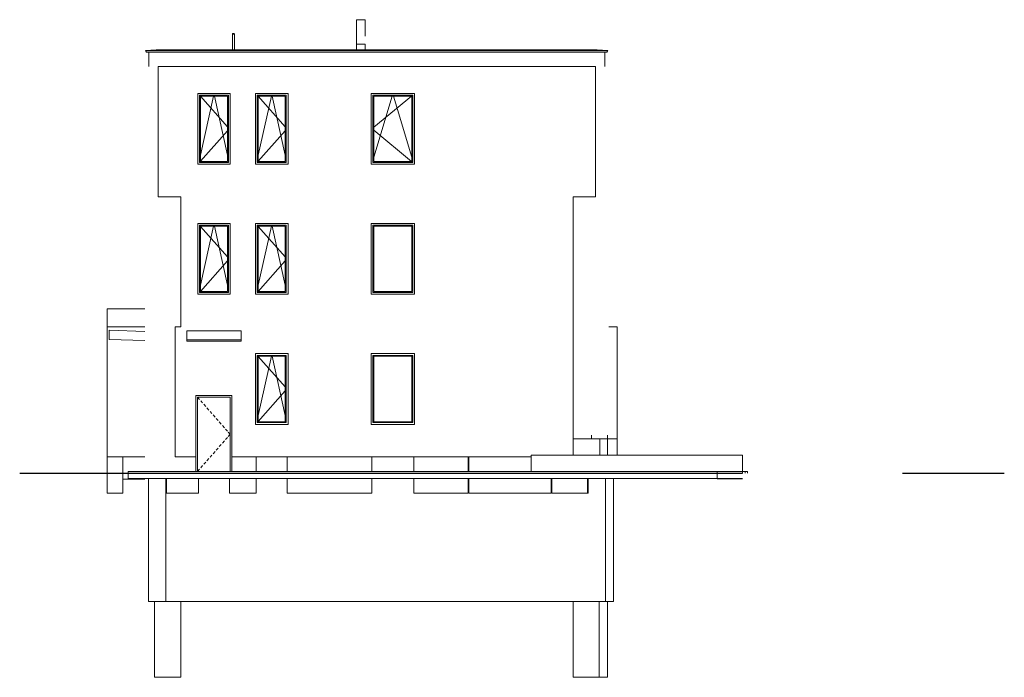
# Model space of a CAD drawing. Header units: millimetres. Extents: x -107302 to -80058, y -6100 to 12100.
import ezdxf

# ---------------------------------------------------------------- set-up
doc = ezdxf.new("R2010")
doc.units = ezdxf.units.MM
doc.header["$MEASUREMENT"] = 0
for name, color, linetype in [('Nowe_Drzwi Archicad', 7, 'Continuous'), ('Nowe_Konstrukcja - Belki', 7, 'Continuous'), ('Nowe_Konstrukcja - Dachy', 7, 'Continuous'), ('Nowe_Konstrukcja - Schody', 7, 'Continuous'), ('Nowe_Konstrukcja - Stropy', 7, 'Continuous'), ('Nowe_Konstrukcja - Słupy', 7, 'Continuous'), ('Nowe_Konstrukcja - Ściany zew', 7, 'Continuous'), ('Nowe_Okna Archicada', 7, 'Continuous'), ('Nowe_Sytuacja - Teren', 7, 'Continuous')]:
    doc.layers.add(name, color=color, linetype=linetype)
for name, color, linetype, lineweight in [('Nowe_Drzwi Archicad_Nr_pióra__3', 7, 'Continuous', 13), ('Nowe_Konstrukcja - Belki_Nr_pióra__41', 7, 'Continuous', 13), ('Nowe_Konstrukcja - Stropy_Nr_pióra__126', 255, 'Continuous', 0), ('Nowe_Konstrukcja - Stropy_Nr_pióra__3', 7, 'Continuous', 13), ('Nowe_Konstrukcja - Słupy_Nr_pióra__41', 7, 'Continuous', 13), ('Nowe_Okna Archicada_Nr_pióra__3', 7, 'Continuous', 13), ('Nowe_Sytuacja - Teren_Nr_pióra__53', 54, 'Continuous', 25)]:
    doc.layers.add(name, color=color, linetype=linetype, lineweight=lineweight)
for name, color, linetype, lineweight, true_color in [('Nowe_Konstrukcja - Dachy_Nr_pióra__92', 7, 'Continuous', 13, 0x6a6a6a), ('Nowe_Konstrukcja - Schody_Nr_pióra__101', 250, 'Continuous', 13, 0x333333), ('Nowe_Konstrukcja - Stropy_Nr_pióra__1', 7, 'Continuous', 13, 0x6879ec), ('Nowe_Konstrukcja - Słupy_Nr_pióra__1', 7, 'Continuous', 13, 0x6879ec), ('Nowe_Konstrukcja - Ściany zew_Nr_pióra__87', 7, 'Continuous', 13, 0x6a6a6a), ('Nowe_Okna Archicada_Nr_pióra__87', 7, 'Continuous', 13, 0x6a6a6a)]:
    doc.layers.add(name, color=color, linetype=linetype, lineweight=lineweight, true_color=true_color)
pattern_1 = [(180, (-113.01, -5e-08), (2e-09, 68), []), (90, (-113.01, -5e-08), (203.99986, 0), [68, -68]), (90, (-215.01, 68), (203.99986, 0), [68, -68])]

# ---------------------------------------------------------------- blocks, each defined once
blk = doc.blocks.new('ElemPrzekroju_1_3')
at = {"layer": 'Nowe_Konstrukcja - Stropy_Nr_pióra__1', "color": 171, "linetype": 'Continuous', "lineweight": 13, "true_color": 0x6879ec}
for p, q in [((-93152, -400), (-93152, 50)), ((-93152, 50), (-87302, 50)), ((-87302, -400), (-87302, 50)), ((-88002, -400), (-87302, -400))]:
    blk.add_line(p, q, dxfattribs=at)
blk = doc.blocks.new('ElemPrzekroju_2_3')
at = {"layer": 'Nowe_Konstrukcja - Stropy_Nr_pióra__1', "color": 171, "linetype": 'Continuous', "lineweight": 13, "true_color": 0x6879ec}
blk.add_line((-87302, -450), (-87302, -400), dxfattribs=at)
blk = doc.blocks.new('ElemPrzekroju_3_3')
at = {"layer": 'Nowe_Konstrukcja - Stropy_Nr_pióra__1', "color": 171, "linetype": 'Continuous', "lineweight": 13, "true_color": 0x6879ec}
for p, q in [((-104302, -400), (-88002, -400)), ((-104302, -600), (-104302, -400)), ((-88002, -600), (-88002, -400)), ((-104302, -600), (-88002, -600))]:
    blk.add_line(p, q, dxfattribs=at)
blk = doc.blocks.new('ElemPrzekroju_4_3')
at = {"layer": 'Nowe_Konstrukcja - Stropy_Nr_pióra__1', "color": 171, "linetype": 'Continuous', "lineweight": 13, "true_color": 0x6879ec}
for p in [(-87302, -400), (-87230, -450)]:
    blk.add_line(p, (-87230, -400), dxfattribs=at)
blk = doc.blocks.new('ElemPrzekroju_5_3')
at = {"layer": 'Nowe_Konstrukcja - Stropy_Nr_pióra__1', "color": 171, "linetype": 'Continuous', "lineweight": 13, "true_color": 0x6879ec}
for p in [(-87230, -400), (-87160, -450)]:
    blk.add_line(p, (-87160, -400), dxfattribs=at)
blk = doc.blocks.new('ElemPrzekroju_6_3')
at = {"layer": 'Nowe_Konstrukcja - Ściany zew_Nr_pióra__87', "color": 251, "linetype": 'Continuous', "lineweight": 13, "true_color": 0x6a6a6a}
for p, q in [((-103837, 3600), (-104882, 3600)), ((-104882, 3600), (-104882, 0)), ((-103837, 0), (-104882, 0))]:
    blk.add_line(p, q, dxfattribs=at)
blk = doc.blocks.new('ElemPrzekroju_7_3')
at = {"layer": 'Nowe_Okna Archicada_Nr_pióra__3', "color": 7, "linetype": 'Continuous', "lineweight": 13}
for p, q in [((-97527, 950), (-97527, 2810)), ((-97527, 2810), (-96427, 2810)), ((-97502, 975), (-97502, 2785)), ((-97502, 2785), (-96452, 2785)), ((-96452, 2785), (-96452, 975)), ((-96427, 2810), (-96427, 950)), ((-96427, 950), (-97527, 950)), ((-96452, 975), (-97502, 975))]:
    blk.add_line(p, q, dxfattribs=at)
at = {"layer": 'Nowe_Okna Archicada_Nr_pióra__87', "color": 251, "linetype": 'Continuous', "lineweight": 13, "true_color": 0x6a6a6a}
for p, q in [((-97577, 900), (-97577, 2860)), ((-97577, 2860), (-96377, 2860)), ((-96377, 2860), (-96377, 900)), ((-96377, 900), (-97577, 900))]:
    blk.add_line(p, q, dxfattribs=at)
blk = doc.blocks.new('ElemPrzekroju_8_3')
at = {"layer": 'Nowe_Okna Archicada_Nr_pióra__3', "color": 7, "linetype": 'Continuous', "lineweight": 13}
for p, q in [((-100727, 2810), (-100727, 950)), ((-99927, 2810), (-100727, 2810)), ((-100727, 2807), (-100702, 2779)), ((-100702, 2785), (-100702, 975)), ((-99952, 2785), (-100702, 2785)), ((-100702, 1150), (-100338, 2785)), ((-100702, 2779), (-99952, 1936)), ((-100338, 2785), (-100332, 2810)), ((-100315, 2785), (-100321, 2810)), ((-99952, 1150), (-100315, 2785)), ((-99952, 975), (-99952, 2785)), ((-99927, 950), (-99927, 2810)), ((-99952, 1936), (-99927, 1908)), ((-100702, 981), (-99952, 1824)), ((-99952, 1824), (-99927, 1852)), ((-100727, 1037), (-100702, 1150)), ((-99927, 1037), (-99952, 1150)), ((-100727, 953), (-100702, 981)), ((-100727, 950), (-99927, 950)), ((-100702, 975), (-99952, 975))]:
    blk.add_line(p, q, dxfattribs=at)
at = {"layer": 'Nowe_Okna Archicada_Nr_pióra__87', "color": 251, "linetype": 'Continuous', "lineweight": 13, "true_color": 0x6a6a6a}
for p, q in [((-100777, 900), (-100777, 2860)), ((-100777, 2860), (-99877, 2860)), ((-99877, 2860), (-99877, 900)), ((-99877, 900), (-100777, 900))]:
    blk.add_line(p, q, dxfattribs=at)
blk = doc.blocks.new('ElemPrzekroju_9_3')
at = {"layer": 'Nowe_Drzwi Archicad_Nr_pióra__3', "color": 7, "linetype": 'Continuous', "lineweight": 13}
for p, q in [((-102428, 1650), (-102428, 1700)), ((-102428, 1700), (-101428, 1700)), ((-102428, 0), (-102428, 1650)), ((-102378, 1650), (-102325, 1590)), ((-101478, 1650), (-102378, 1650)), ((-102378, 1650), (-102378, -400)), ((-101478, -400), (-101478, 1650)), ((-101428, 1700), (-101428, 1650)), ((-101428, 1650), (-101428, 0)), ((-102292, 1552), (-102240, 1492)), ((-102207, 1455), (-102154, 1395)), ((-102121, 1357), (-102068, 1297)), ((-102035, 1259), (-101982, 1199)), ((-101949, 1162), (-101896, 1101)), ((-101863, 1064), (-101811, 1004)), ((-101778, 966), (-101725, 906)), ((-101692, 869), (-101639, 808)), ((-101606, 771), (-101553, 711)), ((-101531, 685), (-101478, 625)), ((-101531, 565), (-101478, 625)), ((-101778, 284), (-101725, 344)), ((-101692, 381), (-101639, 442)), ((-101606, 479), (-101553, 539)), ((-102428, -400), (-102428, 0)), ((-102035, -9), (-101982, 51)), ((-101949, 88), (-101896, 149)), ((-101863, 186), (-101811, 246)), ((-102292, -302), (-102240, -242)), ((-102207, -205), (-102154, -145)), ((-102121, -107), (-102068, -47)), ((-101428, 0), (-101428, -400)), ((-102378, -400), (-102325, -340))]:
    blk.add_line(p, q, dxfattribs=at)
blk = doc.blocks.new('ElemPrzekroju_10_3')
at = {"layer": 'Nowe_Konstrukcja - Ściany zew_Nr_pióra__87', "color": 251, "linetype": 'Continuous', "lineweight": 13, "true_color": 0x6a6a6a}
for p, q in [((-102847, 3600), (-103000, 3600)), ((-103000, 0), (-103000, 3600)), ((-91987, 600), (-91987, 3600)), ((-91987, 50), (-91987, 600)), ((-102847, 0), (-103000, 0)), ((-102428, 0), (-102847, 0)), ((-93152, 0), (-101428, 0))]:
    blk.add_line(p, q, dxfattribs=at)
blk = doc.blocks.new('ElemPrzekroju_11_3')
at = {"layer": 'Nowe_Sytuacja - Teren_Nr_pióra__53', "color": 54, "linetype": 'Continuous', "lineweight": 25}
for p, q in [((-107302, -450), (-87302, -450)), ((-82878, -450), (-80058, -450))]:
    blk.add_line(p, q, dxfattribs=at)
blk = doc.blocks.new('ElemPrzekroju_12_3')
at = {"layer": 'Nowe_Sytuacja - Teren_Nr_pióra__53', "color": 54, "linetype": 'Continuous', "lineweight": 25}
blk.add_line((-88002, -600), (-87302, -600), dxfattribs=at)
blk = doc.blocks.new('ElemPrzekroju_13_3')
at = {"layer": 'Nowe_Okna Archicada_Nr_pióra__3', "color": 7, "linetype": 'Continuous', "lineweight": 13}
for p, q in [((-97527, 4550), (-97527, 6410)), ((-97527, 6410), (-96427, 6410)), ((-97502, 4575), (-97502, 6385)), ((-97502, 6385), (-96452, 6385)), ((-96452, 6385), (-96452, 4575)), ((-96427, 6410), (-96427, 4550)), ((-96427, 4550), (-97527, 4550)), ((-96452, 4575), (-97502, 4575))]:
    blk.add_line(p, q, dxfattribs=at)
at = {"layer": 'Nowe_Okna Archicada_Nr_pióra__87', "color": 251, "linetype": 'Continuous', "lineweight": 13, "true_color": 0x6a6a6a}
for p, q in [((-97577, 6460), (-96377, 6460)), ((-97577, 4500), (-97577, 6460)), ((-96377, 6460), (-96377, 4500)), ((-96377, 4500), (-97577, 4500))]:
    blk.add_line(p, q, dxfattribs=at)
blk = doc.blocks.new('ElemPrzekroju_14_3')
at = {"layer": 'Nowe_Okna Archicada_Nr_pióra__3', "color": 7, "linetype": 'Continuous', "lineweight": 13}
for p, q in [((-102327, 6410), (-102327, 4550)), ((-101527, 6410), (-102327, 6410)), ((-102327, 6407), (-102302, 6379)), ((-102302, 6385), (-102302, 4575)), ((-101552, 6385), (-102302, 6385)), ((-102302, 4750), (-101938, 6385)), ((-102302, 6379), (-101552, 5536)), ((-101938, 6385), (-101932, 6410)), ((-101915, 6385), (-101921, 6410)), ((-101552, 4750), (-101915, 6385)), ((-101552, 4575), (-101552, 6385)), ((-101527, 4550), (-101527, 6410)), ((-101552, 5536), (-101527, 5508)), ((-101552, 5424), (-101527, 5452)), ((-102302, 4581), (-101552, 5424)), ((-102327, 4637), (-102302, 4750)), ((-101527, 4637), (-101552, 4750)), ((-102327, 4553), (-102302, 4581)), ((-102327, 4550), (-101527, 4550)), ((-102302, 4575), (-101552, 4575))]:
    blk.add_line(p, q, dxfattribs=at)
at = {"layer": 'Nowe_Okna Archicada_Nr_pióra__87', "color": 251, "linetype": 'Continuous', "lineweight": 13, "true_color": 0x6a6a6a}
for p, q in [((-102377, 4500), (-102377, 6460)), ((-102377, 6460), (-101477, 6460)), ((-101477, 6460), (-101477, 4500)), ((-101477, 4500), (-102377, 4500))]:
    blk.add_line(p, q, dxfattribs=at)
blk = doc.blocks.new('ElemPrzekroju_15_3')
at = {"layer": 'Nowe_Okna Archicada_Nr_pióra__3', "color": 7, "linetype": 'Continuous', "lineweight": 13}
for p, q in [((-100727, 6410), (-100727, 4550)), ((-99927, 6410), (-100727, 6410)), ((-100727, 6407), (-100702, 6379)), ((-100702, 6385), (-100702, 4575)), ((-99952, 6385), (-100702, 6385)), ((-100702, 4750), (-100338, 6385)), ((-100702, 6379), (-99952, 5536)), ((-100338, 6385), (-100332, 6410)), ((-100315, 6385), (-100321, 6410)), ((-99952, 4750), (-100315, 6385)), ((-99952, 4575), (-99952, 6385)), ((-99927, 4550), (-99927, 6410)), ((-99952, 5536), (-99927, 5508)), ((-99952, 5424), (-99927, 5452)), ((-100702, 4581), (-99952, 5424)), ((-100727, 4637), (-100702, 4750)), ((-99927, 4637), (-99952, 4750)), ((-100727, 4553), (-100702, 4581)), ((-100727, 4550), (-99927, 4550)), ((-100702, 4575), (-99952, 4575))]:
    blk.add_line(p, q, dxfattribs=at)
at = {"layer": 'Nowe_Okna Archicada_Nr_pióra__87', "color": 251, "linetype": 'Continuous', "lineweight": 13, "true_color": 0x6a6a6a}
for p, q in [((-100777, 4500), (-100777, 6460)), ((-100777, 6460), (-99877, 6460)), ((-99877, 6460), (-99877, 4500)), ((-99877, 4500), (-100777, 4500))]:
    blk.add_line(p, q, dxfattribs=at)
blk = doc.blocks.new('ElemPrzekroju_16_3')
at = {"layer": 'Nowe_Konstrukcja - Ściany zew_Nr_pióra__87', "color": 251, "linetype": 'Continuous', "lineweight": 13, "true_color": 0x6a6a6a}
for p, q in [((-102847, 3600), (-102847, 7200)), ((-91987, 3600), (-91987, 7200))]:
    blk.add_line(p, q, dxfattribs=at)
blk = doc.blocks.new('ElemPrzekroju_17_3')
at = {"layer": 'Nowe_Okna Archicada_Nr_pióra__3', "color": 7, "linetype": 'Continuous', "lineweight": 13}
for p, q in [((-97527, 8150), (-97527, 10010)), ((-97527, 10010), (-96427, 10010)), ((-97502, 8175), (-97502, 9985)), ((-97502, 9985), (-96452, 9985)), ((-96462, 9985), (-97502, 9122)), ((-97502, 8291), (-96992, 9985)), ((-96992, 9985), (-96984, 10010)), ((-96962, 9985), (-96969, 10010)), ((-96452, 8291), (-96962, 9985)), ((-96432, 10010), (-96462, 9985)), ((-96452, 9985), (-96452, 8175)), ((-96427, 10010), (-96427, 8150)), ((-97502, 9122), (-97527, 9101)), ((-97502, 9038), (-97527, 9059)), ((-96462, 8175), (-97502, 9038)), ((-97527, 8208), (-97502, 8291)), ((-96452, 8175), (-97502, 8175)), ((-96432, 8150), (-96462, 8175)), ((-96427, 8208), (-96452, 8291)), ((-96427, 8150), (-97527, 8150))]:
    blk.add_line(p, q, dxfattribs=at)
at = {"layer": 'Nowe_Okna Archicada_Nr_pióra__87', "color": 251, "linetype": 'Continuous', "lineweight": 13, "true_color": 0x6a6a6a}
for p, q in [((-97577, 10060), (-96377, 10060)), ((-97577, 8100), (-97577, 10060)), ((-96377, 10060), (-96377, 8100)), ((-96377, 8100), (-97577, 8100))]:
    blk.add_line(p, q, dxfattribs=at)
blk = doc.blocks.new('ElemPrzekroju_18_3')
at = {"layer": 'Nowe_Okna Archicada_Nr_pióra__3', "color": 7, "linetype": 'Continuous', "lineweight": 13}
for p, q in [((-102327, 10010), (-102327, 8150)), ((-101527, 10010), (-102327, 10010)), ((-102327, 10007), (-102302, 9979)), ((-102302, 9985), (-102302, 8175)), ((-101552, 9985), (-102302, 9985)), ((-102302, 8350), (-101938, 9985)), ((-102302, 9979), (-101552, 9136)), ((-101938, 9985), (-101932, 10010)), ((-101915, 9985), (-101921, 10010)), ((-101552, 8350), (-101915, 9985)), ((-101552, 8175), (-101552, 9985)), ((-101527, 8150), (-101527, 10010)), ((-102302, 8181), (-101552, 9024)), ((-101552, 9136), (-101527, 9108)), ((-101552, 9024), (-101527, 9052)), ((-102327, 8237), (-102302, 8350)), ((-102327, 8153), (-102302, 8181)), ((-102302, 8175), (-101552, 8175)), ((-101527, 8237), (-101552, 8350)), ((-102327, 8150), (-101527, 8150))]:
    blk.add_line(p, q, dxfattribs=at)
at = {"layer": 'Nowe_Okna Archicada_Nr_pióra__87', "color": 251, "linetype": 'Continuous', "lineweight": 13, "true_color": 0x6a6a6a}
for p, q in [((-102377, 8100), (-102377, 10060)), ((-102377, 10060), (-101477, 10060)), ((-101477, 10060), (-101477, 8100)), ((-101477, 8100), (-102377, 8100))]:
    blk.add_line(p, q, dxfattribs=at)
blk = doc.blocks.new('ElemPrzekroju_19_3')
at = {"layer": 'Nowe_Okna Archicada_Nr_pióra__3', "color": 7, "linetype": 'Continuous', "lineweight": 13}
for p, q in [((-100727, 10010), (-100727, 8150)), ((-99927, 10010), (-100727, 10010)), ((-100727, 10007), (-100702, 9979)), ((-100702, 9985), (-100702, 8175)), ((-99952, 9985), (-100702, 9985)), ((-100702, 8350), (-100338, 9985)), ((-100702, 9979), (-99952, 9136)), ((-100338, 9985), (-100332, 10010)), ((-100315, 9985), (-100321, 10010)), ((-99952, 8350), (-100315, 9985)), ((-99952, 8175), (-99952, 9985)), ((-99927, 8150), (-99927, 10010)), ((-100702, 8181), (-99952, 9024)), ((-99952, 9136), (-99927, 9108)), ((-99952, 9024), (-99927, 9052)), ((-100727, 8237), (-100702, 8350)), ((-100727, 8153), (-100702, 8181)), ((-100702, 8175), (-99952, 8175)), ((-99927, 8237), (-99952, 8350)), ((-100727, 8150), (-99927, 8150))]:
    blk.add_line(p, q, dxfattribs=at)
at = {"layer": 'Nowe_Okna Archicada_Nr_pióra__87', "color": 251, "linetype": 'Continuous', "lineweight": 13, "true_color": 0x6a6a6a}
for p, q in [((-100777, 8100), (-100777, 10060)), ((-100777, 10060), (-99877, 10060)), ((-99877, 10060), (-99877, 8100)), ((-99877, 8100), (-100777, 8100))]:
    blk.add_line(p, q, dxfattribs=at)
blk = doc.blocks.new('ElemPrzekroju_20_3')
at = {"layer": 'Nowe_Konstrukcja - Ściany zew_Nr_pióra__87', "color": 251, "linetype": 'Continuous', "lineweight": 13, "true_color": 0x6a6a6a}
for p, q in [((-91367, 10800), (-103467, 10800)), ((-103467, 7200), (-103467, 10800)), ((-91367, 7200), (-91367, 10800)), ((-102847, 7200), (-103467, 7200)), ((-91367, 7200), (-91987, 7200))]:
    blk.add_line(p, q, dxfattribs=at)
blk = doc.blocks.new('ElemPrzekroju_21_3')
at = {"layer": 'Nowe_Konstrukcja - Stropy_Nr_pióra__3', "color": 7, "linetype": 'Continuous', "lineweight": 13}
for p, q in [((-103727, 10800), (-103727, 10880)), ((-91107, 10800), (-91107, 10880))]:
    blk.add_line(p, q, dxfattribs=at)
blk = doc.blocks.new('ElemPrzekroju_23_3')
at = {"layer": 'Nowe_Konstrukcja - Ściany zew_Nr_pióra__87', "color": 251, "linetype": 'Continuous', "lineweight": 13, "true_color": 0x6a6a6a}
for p, q in [((-103727, 11200), (-103727, 10880)), ((-91107, 10880), (-91107, 11200))]:
    blk.add_line(p, q, dxfattribs=at)
blk = doc.blocks.new('ElemPrzekroju_24_3')
at = {"layer": 'Nowe_Konstrukcja - Ściany zew_Nr_pióra__87', "color": 251, "linetype": 'Continuous', "lineweight": 13, "true_color": 0x6a6a6a}
for p, q in [((-100756, 0), (-100756, -400)), ((-99899, -400), (-99899, 0)), ((-97559, 0), (-97559, -400)), ((-96397, -400), (-96397, 0)), ((-94897, 0), (-94897, -400)), ((-94877, -400), (-94877, 0)), ((-102357, -600), (-102357, -1000)), ((-101497, -1000), (-101497, -600)), ((-100756, -600), (-100756, -1000)), ((-99899, -1000), (-99899, -600)), ((-97559, -600), (-97559, -1000)), ((-96397, -1000), (-96397, -600)), ((-94897, -600), (-94897, -1000)), ((-94877, -1000), (-94877, -600)), ((-92597, -600), (-92597, -1000)), ((-92577, -1000), (-92577, -600)), ((-103257, -1000), (-103257, -4000)), ((-102357, -1000), (-103257, -1000)), ((-100756, -1000), (-101497, -1000)), ((-97559, -1000), (-99899, -1000)), ((-94897, -1000), (-96397, -1000)), ((-92597, -1000), (-94877, -1000)), ((-91577, -1000), (-92577, -1000)), ((-91577, -4000), (-103257, -4000))]:
    blk.add_line(p, q, dxfattribs=at)
blk = doc.blocks.new('ElemPrzekroju_27_3')
at = {"layer": 'Nowe_Konstrukcja - Belki', "linetype": 'Continuous', "lineweight": 0, "true_color": 0x000000}
h = blk.add_hatch(dxfattribs=at)
h.set_pattern_fill('Cegła___wiązanie_wozówko_55', color=18, style=0, pattern_type=2)
h.set_pattern_definition([(180, (3e-08, 6543.6397), (-0.08034652, 3.34772341), []), (91.37485, (3e-08, 6543.64), (203.99986, 0), [3.348687, -3.348687]), (91.37485, (-102.08, 6546.99), (203.99986, 0), [3.348687, -3.348687])])
h.paths.add_polyline_path([(-103522, 11265), (-103822, 11250), (-91027, 11250), (-91327, 11265)])
h = blk.add_hatch(dxfattribs=at)
h.set_pattern_fill('Cegła___wiązanie_wozówko_55', color=18, style=0, pattern_type=2)
h.set_pattern_definition([(180, (-119.76, 2e-10), (0.041125, 68), []), (89.96535, (-119.76, 2e-10), (203.99986, 0), [68, -68]), (89.96535, (-221.72, 68), (203.99986, 0), [68, -68])])
h.paths.add_polyline_path([(-103822, 11250), (-103796, 11200), (-91052, 11200), (-91027, 11250)])
h = blk.add_hatch(dxfattribs=at)
h.set_pattern_fill('Cegła___wiązanie_wozówko_55', color=18, style=0, pattern_type=2)
h.set_pattern_definition(pattern_1)
h.paths.add_polyline_path([(-103772, 11200), (-91077, 11200), (-91077, 11200), (-103772, 11200)])
h = blk.add_hatch(dxfattribs=at)
h.set_pattern_fill('Cegła___wiązanie_wozówko_55', color=18, style=0, pattern_type=2)
h.set_pattern_definition(pattern_1)
h.paths.add_polyline_path([(-103772, 11200), (-91077, 11200), (-91077, 11200), (-103772, 11200)])
at = {"layer": 'Nowe_Konstrukcja - Belki_Nr_pióra__41', "color": 7, "linetype": 'Continuous', "lineweight": 13}
for p, q in [((-103522, 11265), (-103822, 11250)), ((-103822, 11250), (-103796, 11200)), ((-103822, 11250), (-91027, 11250)), ((-103796, 11200), (-91052, 11200)), ((-103772, 11200), (-91077, 11200)), ((-103772, 11200), (-103772, 11200)), ((-103522, 11265), (-91327, 11265)), ((-91327, 11265), (-91027, 11250)), ((-91077, 11200), (-91077, 11200)), ((-91027, 11250), (-91052, 11200))]:
    blk.add_line(p, q, dxfattribs=at)
blk = doc.blocks.new('ElemPrzekroju_28_3')
at = {"layer": 'Nowe_Konstrukcja - Ściany zew_Nr_pióra__87', "color": 251, "linetype": 'Continuous', "lineweight": 13, "true_color": 0x6a6a6a}
for p, q in [((-104882, -1000), (-104882, 0)), ((-104452, 0), (-104452, -1000)), ((-104452, -1000), (-104882, -1000))]:
    blk.add_line(p, q, dxfattribs=at)
blk = doc.blocks.new('ElemPrzekroju_29_3')
at = {"layer": 'Nowe_Konstrukcja - Stropy_Nr_pióra__126', "color": 255, "linetype": 'Continuous', "lineweight": 0}
blk.add_line((-104452, -620), (-103837, -620), dxfattribs=at)
blk = doc.blocks.new('ElemPrzekroju_30_3')
at = {"layer": 'Nowe_Konstrukcja - Schody_Nr_pióra__101', "color": 250, "linetype": 'Continuous', "lineweight": 13, "true_color": 0x333333}
for p, q in [((-101405, 11715), (-101410, 11708)), ((-101396, 11720), (-101405, 11715)), ((-101387, 11722), (-101396, 11720)), ((-101377, 11720), (-101387, 11722)), ((-101369, 11715), (-101377, 11720)), ((-101364, 11708), (-101369, 11715)), ((-101417, 11700), (-101357, 11700)), ((-101417, 11265), (-101417, 11700)), ((-101410, 11708), (-101412, 11700)), ((-101362, 11700), (-101364, 11708)), ((-101357, 11265), (-101357, 11700))]:
    blk.add_line(p, q, dxfattribs=at)
blk = doc.blocks.new('ElemPrzekroju_31_3')
at = {"layer": 'Nowe_Konstrukcja - Ściany zew_Nr_pióra__87', "color": 251, "linetype": 'Continuous', "lineweight": 13, "true_color": 0x6a6a6a}
for p in [(-103837, 4100), (-104882, 3600)]:
    blk.add_line(p, (-104882, 4100), dxfattribs=at)
blk = doc.blocks.new('ElemPrzekroju_49_3')
at = {"layer": 'Nowe_Konstrukcja - Słupy_Nr_pióra__41', "color": 7, "linetype": 'Continuous', "lineweight": 13}
for p, q in [((-91247, 500), (-91037, 500)), ((-90867, -4000), (-90867, -600)), ((-91097, -4000), (-90867, -4000)), ((-91037, -6100), (-91037, -4000)), ((-91267, -6100), (-91037, -6100))]:
    blk.add_line(p, q, dxfattribs=at)
blk = doc.blocks.new('ElemPrzekroju_50_3')
at = {"layer": 'Nowe_Konstrukcja - Słupy_Nr_pióra__41', "color": 7, "linetype": 'Continuous', "lineweight": 13}
for p, q in [((-97987, 11427), (-97987, 12100)), ((-97987, 12100), (-97986, 12100))]:
    blk.add_line(p, q, dxfattribs=at)
blk = doc.blocks.new('ElemPrzekroju_51_3')
at = {"layer": 'Nowe_Konstrukcja - Słupy_Nr_pióra__41', "color": 7, "linetype": 'Continuous', "lineweight": 13}
for p, q in [((-97986, 11642), (-97986, 12100)), ((-97986, 12100), (-97746, 12100)), ((-97746, 11642), (-97746, 12100))]:
    blk.add_line(p, q, dxfattribs=at)
blk = doc.blocks.new('ElemPrzekroju_52_3')
at = {"layer": 'Nowe_Konstrukcja - Słupy_Nr_pióra__41', "color": 7, "linetype": 'Continuous', "lineweight": 13}
blk.add_line((-91036.607775, 50), (-91036.607775, 600), dxfattribs=at)
blk = doc.blocks.new('ElemPrzekroju_53_3')
at = {"layer": 'Nowe_Konstrukcja - Słupy_Nr_pióra__1', "color": 171, "linetype": 'Continuous', "lineweight": 13, "true_color": 0x6879ec}
for p, q in [((-91987, 500), (-91247, 500)), ((-91247, 50), (-91247, 500)), ((-91592, -1000), (-91592, -600)), ((-91577, -1000), (-91577, -600)), ((-91097, -4000), (-91097, -600)), ((-91987, -6100), (-91987, -4000)), ((-91577, -4000), (-91097, -4000)), ((-91267, -6100), (-91267, -4000)), ((-91987, -6100), (-91267, -6100))]:
    blk.add_line(p, q, dxfattribs=at)
blk = doc.blocks.new('ElemPrzekroju_56_3')
at = {"layer": 'Nowe_Konstrukcja - Słupy_Nr_pióra__41', "color": 7, "linetype": 'Continuous', "lineweight": 13}
for p, q in [((-97987, 11265), (-97987, 11427)), ((-97987, 11427), (-97986, 11427))]:
    blk.add_line(p, q, dxfattribs=at)
blk = doc.blocks.new('ElemPrzekroju_59_3')
at = {"layer": 'Nowe_Konstrukcja - Słupy_Nr_pióra__41', "color": 7, "linetype": 'Continuous', "lineweight": 13}
for p, q in [((-97986, 11265), (-97986, 11427)), ((-97986, 11427), (-97746, 11427)), ((-97746, 11265), (-97746, 11427))]:
    blk.add_line(p, q, dxfattribs=at)
blk = doc.blocks.new('ElemPrzekroju_66_3')
at = {"layer": 'Nowe_Konstrukcja - Ściany zew_Nr_pióra__87', "color": 251, "linetype": 'Continuous', "lineweight": 13, "true_color": 0x6a6a6a}
blk.add_line((-91477, 500), (-91477, 600), dxfattribs=at)
blk = doc.blocks.new('ElemPrzekroju_67_3')
at = {"layer": 'Nowe_Konstrukcja - Słupy_Nr_pióra__1', "color": 171, "linetype": 'Continuous', "lineweight": 13, "true_color": 0x6879ec}
for p, q in [((-103737, -4000), (-103737, -600)), ((-103257, -1000), (-103257, -600)), ((-103242, -1000), (-103242, -600)), ((-103737, -4000), (-103257, -4000)), ((-103567, -6100), (-103567, -4000)), ((-102847, -6100), (-102847, -4000)), ((-103567, -6100), (-102847, -6100))]:
    blk.add_line(p, q, dxfattribs=at)
blk = doc.blocks.new('ElemPrzekroju_68_3')
at = {"layer": 'Nowe_Konstrukcja - Dachy_Nr_pióra__92', "color": 251, "linetype": 'Continuous', "lineweight": 13, "true_color": 0x6a6a6a}
for p, q in [((-102675, 3491), (-101178, 3491)), ((-102675, 3491), (-102675, 3236)), ((-101178, 3491), (-101178, 3236)), ((-102675, 3236), (-102675, 3200)), ((-101178, 3236), (-102675, 3236)), ((-102675, 3200), (-101178, 3200)), ((-101178, 3200), (-101178, 3236))]:
    blk.add_line(p, q, dxfattribs=at)
blk = doc.blocks.new('*X70')
at = {"layer": 'Nowe_Konstrukcja - Dachy_Nr_pióra__92', "linetype": 'Continuous', "lineweight": 13, "true_color": 0x6a6a6a}
blk.add_hatch(color=251, dxfattribs=at).paths.add_polyline_path([(-103837, 3472), (-104829, 3507), (-104829, 3507), (-103837, 3472)])
blk = doc.blocks.new('*X71')
at = {"layer": 'Nowe_Konstrukcja - Dachy_Nr_pióra__92', "linetype": 'Continuous', "lineweight": 13, "true_color": 0x6a6a6a}
blk.add_hatch(color=251, dxfattribs=at).paths.add_polyline_path([(-103837, 3472), (-104829, 3507), (-104829, 3507), (-103837, 3472)])
blk = doc.blocks.new('ElemPrzekroju_69_3')
at = {"layer": 'Nowe_Konstrukcja - Dachy_Nr_pióra__92', "color": 251, "linetype": 'Continuous', "lineweight": 13, "true_color": 0x6a6a6a}
for p, q in [((-104829, 3507), (-104829, 3507)), ((-104829, 3507), (-103837, 3472)), ((-103837, 3472), (-104829, 3507)), ((-104829, 3507), (-104829, 3251)), ((-103837, 3217), (-104829, 3251))]:
    blk.add_line(p, q, dxfattribs=at)
at = {"layer": 'Nowe_Konstrukcja - Dachy', "lineweight": 0}
for name in ['*X70', '*X71']:
    blk.add_blockref(name, (0, 0), dxfattribs=at)
blk = doc.blocks.new('ElemPrzekroju_73_3')
at = {"layer": 'Nowe_Konstrukcja - Słupy_Nr_pióra__41', "color": 7, "linetype": 'Continuous', "lineweight": 13}
blk.add_line((-91036.607775, 500), (-90766.607775, 500), dxfattribs=at)
blk = doc.blocks.new('ElemPrzekroju_74_3')
at = {"layer": 'Nowe_Konstrukcja - Słupy_Nr_pióra__41', "color": 7, "linetype": 'Continuous', "lineweight": 13}
for p in [(-90996.605647, 3600), (-90766.607775, 50)]:
    blk.add_line(p, (-90766.607775, 3600), dxfattribs=at)

msp = doc.modelspace()

# ---------------------------------------------------------------- block references
at = {"layer": 'Nowe_Drzwi Archicad', "lineweight": 0}
msp.add_blockref('ElemPrzekroju_9_3', (0, 0), dxfattribs=at)
at = {"layer": 'Nowe_Konstrukcja - Belki', "lineweight": 0}
msp.add_blockref('ElemPrzekroju_27_3', (0, 0), dxfattribs=at)
at = {"layer": 'Nowe_Konstrukcja - Dachy', "lineweight": 0}
for name in ['ElemPrzekroju_69_3', 'ElemPrzekroju_68_3']:
    msp.add_blockref(name, (0, 0), dxfattribs=at)
at = {"layer": 'Nowe_Konstrukcja - Schody', "lineweight": 0}
msp.add_blockref('ElemPrzekroju_30_3', (0, 0), dxfattribs=at)
at = {"layer": 'Nowe_Konstrukcja - Stropy', "lineweight": 0}
for name in ['ElemPrzekroju_21_3', 'ElemPrzekroju_1_3', 'ElemPrzekroju_3_3', 'ElemPrzekroju_2_3', 'ElemPrzekroju_4_3', 'ElemPrzekroju_5_3', 'ElemPrzekroju_29_3']:
    msp.add_blockref(name, (0, 0), dxfattribs=at)
at = {"layer": 'Nowe_Konstrukcja - Słupy', "lineweight": 0}
for name in ['ElemPrzekroju_50_3', 'ElemPrzekroju_51_3', 'ElemPrzekroju_56_3', 'ElemPrzekroju_59_3', 'ElemPrzekroju_74_3', 'ElemPrzekroju_52_3', 'ElemPrzekroju_53_3', 'ElemPrzekroju_49_3', 'ElemPrzekroju_73_3', 'ElemPrzekroju_67_3']:
    msp.add_blockref(name, (0, 0), dxfattribs=at)
at = {"layer": 'Nowe_Konstrukcja - Ściany zew', "lineweight": 0}
for name in ['ElemPrzekroju_23_3', 'ElemPrzekroju_20_3', 'ElemPrzekroju_16_3', 'ElemPrzekroju_31_3', 'ElemPrzekroju_6_3', 'ElemPrzekroju_10_3', 'ElemPrzekroju_66_3', 'ElemPrzekroju_28_3', 'ElemPrzekroju_24_3']:
    msp.add_blockref(name, (0, 0), dxfattribs=at)
at = {"layer": 'Nowe_Okna Archicada', "lineweight": 0}
for name in ['ElemPrzekroju_18_3', 'ElemPrzekroju_19_3', 'ElemPrzekroju_17_3', 'ElemPrzekroju_14_3', 'ElemPrzekroju_15_3', 'ElemPrzekroju_13_3', 'ElemPrzekroju_8_3', 'ElemPrzekroju_7_3']:
    msp.add_blockref(name, (0, 0), dxfattribs=at)
at = {"layer": 'Nowe_Sytuacja - Teren', "lineweight": 0}
for name in ['ElemPrzekroju_11_3', 'ElemPrzekroju_12_3']:
    msp.add_blockref(name, (0, 0), dxfattribs=at)

doc.saveas('drawing.dxf')
